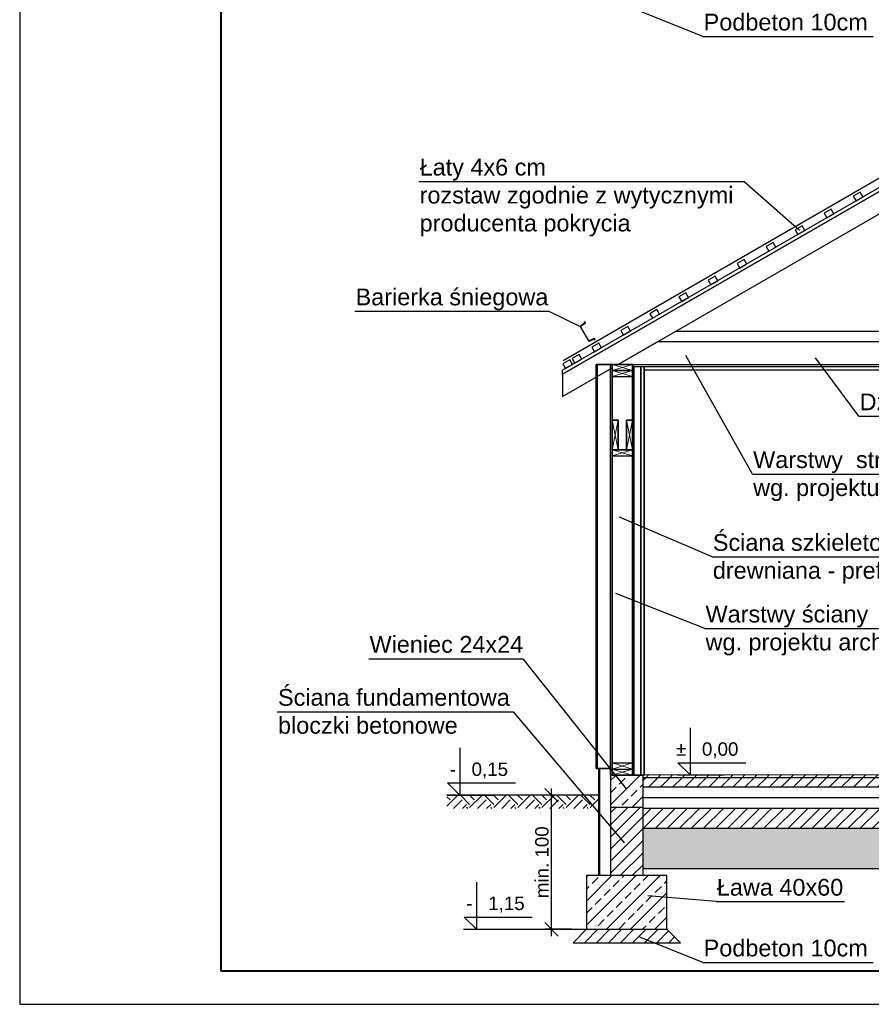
# Model space of a CAD drawing. Header units: centimetres. Extents: x 30569 to 37228, y -36705 to -28476.
# Tile 3 of 29: x 30569 to 31203, y -34973 to -34239. Entities that reach past the tile are written whole.
import ezdxf

# ---------------------------------------------------------------- set-up
doc = ezdxf.new("R2010")
doc.units = ezdxf.units.CM
for name, color, linetype in [('cienka', 1, 'Continuous'), ('izolacja', 1, 'BATTING'), ('konstrukcja', 2, 'Continuous'), ('opis', 1, 'Continuous'), ('Standard', 7, 'Continuous'), ('Wymiary', 1, 'Continuous')]:
    doc.layers.add(name, color=color, linetype=linetype)
doc.layers.add('ramka', color=3, linetype='Continuous', lineweight=40)
doc.styles.get("Standard").update_dxf_attribs({"font": 'arial.ttf'})
doc.linetypes.add('BATTING', pattern='A,0.00254,-2.54,[134,ltypeshp.shx,S=2.54,R=0,X=-2.54,Y=0],-5.08,[134,ltypeshp.shx,S=2.54,R=180,X=2.54,Y=0],-2.54', length=10.16254)
doc.dimstyles.new('wymiar', dxfattribs={"dimtxt": 10, "dimasz": 10, "dimexe": 5, "dimexo": 5, "dimgap": 2, "dimtad": 1, "dimtoh": 1, "dimdec": 0, "dimzin": 0, "dimdsep": 46, "dimtxsty": 'Standard', "dimblk": 'OBLIQUE', "dimcen": 0.09, "dimdle": 5, "dimadec": 1, "dimazin": 0, "dimtfac": 1, "dimtdec": 4, "dimtofl": 0, "dimtmove": 0, "dimatfit": 3, "dimfxl": 15, "dimfxlon": 1, "dimtolj": 1, "dimtzin": 0, "dimarcsym": 0})
pattern_1 = [(45, (16186.198, -35374.7966), (-4.490128, 4.490128), [])]
pattern_2 = [(45, (16054.375, -35374.797), (-8.980256, 8.980256), []), (45, (16063.355, -35374.797), (-8.980256, 8.980256), [6.35, -3.175])]

# ---------------------------------------------------------------- blocks, each defined once
blk = doc.blocks.new('_OBLIQUE')
at = {"color": 0, "linetype": 'ByBlock'}
blk.add_line((-0.5, -0.5), (0.5, 0.5), dxfattribs=at)
blk = doc.blocks.new('*D133')
at = {"layer": 'Defpoints', "color": 0, "transparency": 16777216}
for p in [(30965.08, -34817.27), (31000.3, -34817.27), (30989.1, -34917.27)]:
    blk.add_point(p, dxfattribs=at)
at = {"layer": 'Wymiary', "color": 0, "lineweight": -2, "transparency": 16777216}
for p, q in [((30965.08, -34922.27), (30965.08, -34812.27)), ((30980.08, -34817.27), (30960.08, -34817.27)), ((30980.08, -34917.27), (30960.08, -34917.27))]:
    blk.add_line(p, q, dxfattribs=at)
at = {"layer": 'Wymiary', "color": 0, "linetype": 'ByBlock', "lineweight": -2, "transparency": 16777216, "xscale": 10, "yscale": 10, "zscale": 10}
for p, rotation in [((30965.08, -34817.27), 90), ((30965.08, -34917.27), 270)]:
    blk.add_blockref('_OBLIQUE', p, dxfattribs=dict(at, rotation=rotation))
at = {"layer": 'Wymiary', "color": 0, "transparency": 16777216, "insert": (30957.98, -34867.27), "char_height": 10, "attachment_point": 5, "rotation": 90}
blk.add_mtext('\\A1;\\A1;min. 100', dxfattribs=at)

msp = doc.modelspace()

# ---------------------------------------------------------------- hatches: boundary and pattern name
at = {"layer": 'Wymiary', "transparency": 33554687}
h = msp.add_hatch(dxfattribs=at)
h.set_pattern_fill('ANSI33', color=256, scale=2)
h.set_pattern_definition(pattern_2)
h.paths.add_polyline_path([(31009.1, -34802.27), (31009.1, -34826.27), (31033.1, -34826.27), (31033.1, -34802.27), (31010.35, -34802.27), (31009.1, -34802.27)], is_closed=False)
h = msp.add_hatch(dxfattribs=at)
h.set_pattern_fill('ANSI31', color=256, scale=2)
h.set_pattern_definition(pattern_1)
h.paths.add_polyline_path([(31230.9, -34804.24), (31657.68, -34804.27), (31657.68, -34802.27), (31656.68, -34802.27), (31232.05, -34802.24)])
h.paths.add_polyline_path([(31232.05, -34802.24), (31033.1, -34802.22), (31033.1, -34804.22), (31230.9, -34804.24)])
h = msp.add_hatch(dxfattribs=at)
h.set_pattern_fill('ANSI31', color=256, scale=2)
h.set_pattern_definition(pattern_1)
h.paths.add_polyline_path([(31033.1, -34811.22), (31033.1, -34804.22), (31657.68, -34804.27), (31657.68, -34811.27)])
h = msp.add_hatch(dxfattribs=at)
h.set_pattern_fill('EARTH', color=256, scale=2, angle=45)
h.set_pattern_definition([(45, (-933.2, -690.266), (0, 17.9605122), [12.7, -12.7]), (45, (-936.568, -686.898), (0, 17.9605122), [12.7, -12.7]), (45, (-939.935, -683.531), (0, 17.9605122), [12.7, -12.7]), (135, (-939.935, -681.286), (-17.9605122, 2e-15), [12.7, -12.7]), (135, (-936.568, -677.918), (-17.9605122, 2e-15), [12.7, -12.7]), (135, (-933.2, -674.55), (-17.9605122, 2e-15), [12.7, -12.7])])
h.paths.add_polyline_path([(30887.1, -34827.27), (31000.3, -34827.27), (31000.3, -34817.27), (30887.1, -34817.27)])
h = msp.add_hatch(dxfattribs=at)
h.set_pattern_fill('ANSI31', color=256, scale=2)
h.set_pattern_definition(pattern_1)
h.paths.add_polyline_path([(31033.1, -34826.27), (31009.1, -34826.27), (31009.1, -34877.27), (31033.1, -34877.27)])
h = msp.add_hatch(dxfattribs=at)
h.set_pattern_fill('ANSI31', color=256, scale=2)
h.set_pattern_definition(pattern_1)
h.paths.add_polyline_path([(31657.68, -34842.22), (31657.68, -34827.22), (31033.1, -34827.22), (31033.1, -34842.22)])
h = msp.add_hatch(dxfattribs=at)
h.set_pattern_fill('AR-CONC', color=256, scale=0.1)
h.set_pattern_definition([(50, (16186.198, -35374.797), (18.218467, -1.593909), [1.905, -20.955]), (355, (16186.198, -35374.797), (-3.524342, 19.105685), [1.524, -16.764058]), (100.45144, (16187.716, -35374.93), (14.694125, 17.511775), [1.619, -17.809024]), (46.1842, (16186.198, -35369.717), (27.107904, -4.204233), [2.8575, -31.4325]), (96.63556, (16188.457, -35370.067), (23.740413, 24.742612), [2.4285, -26.71356]), (351.18415, (16186.198, -35369.717), (23.740413, 24.74261), [2.285997, -25.145973]), (21, (16188.738, -35370.987), (15.161439, -10.22652), [1.905, -20.955]), (326, (16188.738, -35370.987), (6.180203, 18.418797), [1.524, -16.764]), (71.45144, (16190.001, -35371.839), (21.341642, 8.192277), [1.619, -17.808994]), (37.5, (16186.198, -35374.7966), (0.3088603, 8.455504), [0, -16.5608, 0, -17.018, 0, -16.8275]), (7.5, (16186.198, -35374.797), (6.681966, 10.0180575), [0, -9.7028, 0, -16.1798, 0, -6.4135]), (327.5, (16180.5336, -35374.7966), (13.5590595, -0.5728744), [0, -6.35, 0, -19.812, 0, -26.289]), (317.5, (16177.994, -35374.797), (14.812918, 2.542649), [0, -8.255, 0, -13.1572, 0, -18.669])])
h.paths.add_polyline_path([(31657.68, -34872.22), (31657.68, -34842.22), (31033.1, -34842.22), (31033.1, -34872.22)])
h = msp.add_hatch(dxfattribs=at)
h.set_pattern_fill('ANSI33', color=256, scale=2)
h.set_pattern_definition(pattern_2)
h.paths.add_polyline_path([(30991.1, -34877.27), (30991.1, -34917.27), (31051.1, -34917.27), (31051.1, -34877.27)])
h = msp.add_hatch(dxfattribs=at)
h.set_pattern_fill('ANSI31', color=256, scale=2)
h.set_pattern_definition([(45, (17593.6157, -35265.927), (-4.490128, 4.490128), [])])
h.paths.add_polyline_path([(31061.1, -34927.27), (31051.1, -34917.27), (30991.1, -34917.27), (30981.1, -34927.27)])

# ---------------------------------------------------------------- linework, layer by layer
for p, q in [((31077.95, -34251.63), (31030.91, -34232.91)), ((31077.95, -34251.63), (31204.66, -34251.63)), ((30866.3, -34359.78), (31108.73, -34359.78)), ((31108.73, -34359.78), (31149.84, -34395.98)), ((30818.57, -34456.53), (30963, -34456.53)), ((30963, -34456.53), (30986.54, -34467.94)), ((31114.83, -34577.84), (31065.1, -34489.49)), ((31194.18, -34534.77), (31161.88, -34491.34)), ((31194.18, -34534.77), (31486.38, -34534.77)), ((31114.83, -34577.84), (31450.36, -34577.84)), ((31084.79, -34639.54), (31015.71, -34610)), ((31084.79, -34639.54), (31305.74, -34639.54)), ((31079.35, -34692.94), (31012.92, -34666.89)), ((31079.35, -34692.94), (31414.88, -34692.94)), ((30828.95, -34715.53), (30943.59, -34715.53)), ((30943.59, -34715.53), (31020.62, -34812.45)), ((30760.74, -34755.07), (30936.41, -34755.07)), ((30936.41, -34755.07), (31019.28, -34852.82)), ((31087.81, -34896.62), (31036.94, -34892.2)), ((31087.81, -34896.62), (31183.49, -34896.62)), ((31077.95, -34941.89), (31030.91, -34923.17)), ((31077.95, -34941.89), (31204.66, -34941.89))]:
    msp.add_line(p, q)
at = {"layer": 'cienka', "lineweight": 0}
for p, q in [((31010.35, -34500.77), (31025.35, -34496.27)), ((31025.35, -34500.77), (31010.35, -34496.27)), ((31010.35, -34496.27), (31025.35, -34500.77)), ((31010.35, -34500.77), (31025.35, -34496.27)), ((31010.35, -34500.77), (31025.35, -34505.27)), ((31010.35, -34505.27), (31025.35, -34500.77)), ((31010.35, -34559.77), (31014.85, -34537.77)), ((31014.85, -34559.77), (31010.35, -34537.77)), ((31020.85, -34559.77), (31025.35, -34537.77)), ((31025.35, -34559.77), (31020.85, -34537.77)), ((31010.35, -34564.27), (31025.35, -34559.77)), ((31025.35, -34564.27), (31010.35, -34559.77)), ((31010.35, -34793.27), (31025.35, -34797.77)), ((31010.35, -34797.77), (31025.35, -34793.27)), ((31010.35, -34797.77), (31025.35, -34802.27)), ((31010.35, -34802.27), (31025.35, -34797.77))]:
    msp.add_line(p, q, dxfattribs=at)
at = {"layer": 'Defpoints'}
msp.add_lwpolyline([(30568.77, -34973.18), (33168.77, -34973.18), (33168.77, -33488.18), (30568.77, -33488.18)], close=True, dxfattribs=at)
at = {"layer": 'izolacja', "ltscale": 0.8}
msp.add_line((31657.68, -34819.27), (31033.1, -34819.22), dxfattribs=at)
at = {"layer": 'konstrukcja'}
for p, q in [((30973.3, -34503.43), (31410.3, -34251.13)), ((31410.3, -34251.13), (30973.3, -34503.43)), ((31410.3, -34251.13), (30973.3, -34503.43)), ((31014.7, -34496.27), (31410.3, -34267.87)), ((31014.7, -34496.27), (31410.3, -34267.87)), ((31044.15, -34479.27), (31014.7, -34496.27)), ((31044.15, -34479.27), (31014.7, -34496.27)), ((31502.9, -34479.27), (31044.15, -34479.27)), ((31502.9, -34479.27), (31044.15, -34479.27)), ((30973.3, -34520.17), (31010.35, -34498.78)), ((30973.3, -34520.17), (31010.35, -34498.78)), ((31025.35, -34496.27), (31010.35, -34496.27)), ((31010.35, -34496.27), (31010.35, -34564.27)), ((31010.35, -34496.27), (31010.35, -34802.27)), ((31010.35, -34802.27), (31010.35, -34496.27)), ((31025.35, -34496.27), (31010.35, -34496.27)), ((31010.35, -34496.27), (31010.35, -34500.77)), ((31010.35, -34496.27), (31010.35, -34500.77)), ((31025.35, -34496.27), (31010.35, -34496.27)), ((31010.35, -34498.78), (31010.35, -34496.27)), ((31010.35, -34498.78), (31010.35, -34496.27)), ((31010.35, -34496.27), (31010.35, -34500.77)), ((31010.35, -34500.77), (31010.35, -34496.27)), ((31010.35, -34496.27), (31025.35, -34496.27)), ((31010.35, -34496.27), (31025.35, -34496.27)), ((31010.35, -34496.27), (31010.35, -34500.77)), ((31010.35, -34500.77), (31010.35, -34496.27)), ((31010.35, -34496.27), (31025.35, -34496.27)), ((31010.35, -34496.27), (31025.35, -34496.27)), ((31010.35, -34496.27), (31010.35, -34500.77)), ((31010.35, -34500.77), (31010.35, -34496.27)), ((31010.35, -34496.27), (31025.35, -34496.27)), ((31010.35, -34496.27), (31025.35, -34496.27)), ((31014.7, -34496.27), (31502.9, -34496.27)), ((31014.7, -34496.27), (31502.9, -34496.27)), ((31025.35, -34564.27), (31025.35, -34496.27)), ((31025.35, -34802.27), (31025.35, -34496.27)), ((31025.35, -34496.27), (31025.35, -34802.27)), ((31025.35, -34500.77), (31025.35, -34496.27)), ((31025.35, -34500.77), (31025.35, -34496.27)), ((31025.35, -34496.27), (31025.35, -34500.77)), ((31025.35, -34500.77), (31025.35, -34496.27)), ((31025.35, -34496.27), (31025.35, -34500.77)), ((31025.35, -34500.77), (31025.35, -34496.27)), ((31025.35, -34496.27), (31025.35, -34500.77)), ((31025.35, -34500.77), (31025.35, -34496.27)), ((30973.3, -34503.43), (30973.3, -34520.17)), ((30973.3, -34503.43), (30973.3, -34520.17)), ((31010.35, -34500.77), (31025.35, -34500.77)), ((31010.35, -34802.27), (31010.35, -34500.77)), ((31025.35, -34500.77), (31010.35, -34500.77)), ((31010.35, -34500.77), (31010.35, -34802.27)), ((31010.35, -34500.77), (31025.35, -34500.77)), ((31010.35, -34500.77), (31010.35, -34505.27)), ((31025.35, -34500.77), (31010.35, -34500.77)), ((31010.35, -34500.77), (31025.35, -34500.77)), ((31010.35, -34500.77), (31010.35, -34505.27)), ((31010.35, -34505.27), (31010.35, -34500.77)), ((31010.35, -34500.77), (31025.35, -34500.77)), ((31010.35, -34500.77), (31025.35, -34500.77)), ((31010.35, -34500.77), (31010.35, -34505.27)), ((31010.35, -34505.27), (31010.35, -34500.77)), ((31010.35, -34500.77), (31025.35, -34500.77)), ((31010.35, -34500.77), (31025.35, -34500.77)), ((31010.35, -34500.77), (31010.35, -34505.27)), ((31010.35, -34505.27), (31010.35, -34500.77)), ((31010.35, -34500.77), (31025.35, -34500.77)), ((31010.35, -34500.77), (31025.35, -34500.77)), ((31010.35, -34500.77), (31025.35, -34500.77)), ((31010.35, -34500.77), (31025.35, -34500.77)), ((31010.35, -34500.77), (31025.35, -34500.77)), ((31010.35, -34500.77), (31025.35, -34500.77)), ((31010.35, -34500.77), (31025.35, -34500.77)), ((31010.35, -34500.77), (31025.35, -34500.77)), ((31010.35, -34505.27), (31025.35, -34505.27)), ((31010.35, -34505.27), (31025.35, -34505.27)), ((31010.35, -34505.27), (31025.35, -34505.27)), ((31010.35, -34505.27), (31025.35, -34505.27)), ((31010.35, -34505.27), (31025.35, -34505.27)), ((31010.35, -34505.27), (31025.35, -34505.27)), ((31010.35, -34505.27), (31025.35, -34505.27)), ((31010.35, -34793.27), (31010.35, -34505.27)), ((31010.35, -34505.27), (31010.35, -34793.27)), ((31010.35, -34505.27), (31025.35, -34505.27)), ((31010.35, -34505.27), (31025.35, -34505.27)), ((31010.35, -34505.27), (31010.35, -34793.27)), ((31010.35, -34793.27), (31010.35, -34505.27)), ((31010.35, -34505.27), (31025.35, -34505.27)), ((31010.35, -34505.27), (31025.35, -34505.27)), ((31010.35, -34793.27), (31010.35, -34505.27)), ((31010.35, -34505.27), (31010.35, -34793.27)), ((31010.35, -34505.27), (31025.35, -34505.27)), ((31010.35, -34505.27), (31025.35, -34505.27)), ((31010.35, -34505.27), (31010.35, -34793.27)), ((31010.35, -34793.27), (31010.35, -34505.27)), ((31010.35, -34505.27), (31025.35, -34505.27)), ((31010.35, -34505.27), (31025.35, -34505.27)), ((31010.35, -34505.27), (31010.35, -34793.27)), ((31010.35, -34793.27), (31010.35, -34505.27)), ((31010.35, -34505.27), (31025.35, -34505.27)), ((31010.35, -34505.27), (31025.35, -34505.27)), ((31010.35, -34505.27), (31010.35, -34793.27)), ((31010.35, -34793.27), (31010.35, -34505.27)), ((31010.35, -34505.27), (31025.35, -34505.27)), ((31010.35, -34505.27), (31025.35, -34505.27)), ((31010.35, -34505.27), (31010.35, -34793.27)), ((31010.35, -34793.27), (31010.35, -34505.27)), ((31010.35, -34505.27), (31025.35, -34505.27)), ((31010.35, -34505.27), (31025.35, -34505.27)), ((31010.35, -34505.27), (31010.35, -34793.27)), ((31010.35, -34793.27), (31010.35, -34505.27)), ((31010.35, -34505.27), (31025.35, -34505.27)), ((31010.35, -34505.27), (31025.35, -34505.27)), ((31010.35, -34505.27), (31010.35, -34793.27)), ((31010.35, -34793.27), (31010.35, -34505.27)), ((31010.35, -34505.27), (31025.35, -34505.27)), ((31010.35, -34505.27), (31025.35, -34505.27)), ((31010.35, -34505.27), (31010.35, -34793.27)), ((31010.35, -34793.27), (31010.35, -34505.27)), ((31010.35, -34505.27), (31025.35, -34505.27)), ((31010.35, -34505.27), (31025.35, -34505.27)), ((31010.35, -34505.27), (31010.35, -34793.27)), ((31010.35, -34793.27), (31010.35, -34505.27)), ((31010.35, -34505.27), (31025.35, -34505.27)), ((31010.35, -34505.27), (31025.35, -34505.27)), ((31010.35, -34505.27), (31010.35, -34793.27)), ((31010.35, -34793.27), (31010.35, -34505.27)), ((31010.35, -34505.27), (31025.35, -34505.27)), ((31010.35, -34505.27), (31025.35, -34505.27)), ((31010.35, -34505.27), (31010.35, -34537.77)), ((31010.35, -34537.77), (31010.35, -34505.27)), ((31010.35, -34505.27), (31025.35, -34505.27)), ((31010.35, -34505.27), (31025.35, -34505.27)), ((31010.35, -34505.27), (31010.35, -34537.77)), ((31010.35, -34537.77), (31010.35, -34505.27)), ((31010.35, -34505.27), (31025.35, -34505.27)), ((31010.35, -34505.27), (31025.35, -34505.27)), ((31010.35, -34505.27), (31010.35, -34537.77)), ((31010.35, -34537.77), (31010.35, -34505.27)), ((31010.35, -34505.27), (31025.35, -34505.27)), ((31010.35, -34505.27), (31025.35, -34505.27)), ((31010.35, -34505.27), (31010.35, -34793.27)), ((31010.35, -34793.27), (31010.35, -34505.27)), ((31010.35, -34505.27), (31025.35, -34505.27)), ((31010.35, -34505.27), (31025.35, -34505.27)), ((31010.35, -34505.27), (31010.35, -34793.27)), ((31010.35, -34793.27), (31010.35, -34505.27)), ((31010.35, -34505.27), (31025.35, -34505.27)), ((31010.35, -34505.27), (31025.35, -34505.27)), ((31010.35, -34505.27), (31010.35, -34569.77)), ((31010.35, -34569.77), (31010.35, -34505.27)), ((31010.35, -34505.27), (31025.35, -34505.27)), ((31010.35, -34505.27), (31025.35, -34505.27)), ((31010.35, -34505.27), (31010.35, -34569.77)), ((31010.35, -34569.77), (31010.35, -34505.27)), ((31010.35, -34505.27), (31025.35, -34505.27)), ((31010.35, -34505.27), (31025.35, -34505.27)), ((31010.35, -34505.27), (31010.35, -34793.27)), ((31010.35, -34793.27), (31010.35, -34505.27)), ((31010.35, -34505.27), (31025.35, -34505.27)), ((31010.35, -34505.27), (31025.35, -34505.27)), ((31010.35, -34505.27), (31010.35, -34793.27)), ((31010.35, -34793.27), (31010.35, -34505.27)), ((31010.35, -34505.27), (31025.35, -34505.27)), ((31010.35, -34505.27), (31025.35, -34505.27)), ((31010.35, -34505.27), (31010.35, -34569.77)), ((31010.35, -34569.77), (31010.35, -34505.27)), ((31010.35, -34505.27), (31025.35, -34505.27)), ((31010.35, -34505.27), (31025.35, -34505.27)), ((31010.35, -34505.27), (31010.35, -34569.77)), ((31010.35, -34569.77), (31010.35, -34505.27)), ((31010.35, -34505.27), (31025.35, -34505.27)), ((31010.35, -34505.27), (31025.35, -34505.27)), ((31025.35, -34500.77), (31025.35, -34802.27)), ((31025.35, -34802.27), (31025.35, -34500.77)), ((31025.35, -34505.27), (31025.35, -34500.77)), ((31025.35, -34793.27), (31025.35, -34505.27)), ((31025.35, -34505.27), (31025.35, -34793.27)), ((31025.35, -34505.27), (31025.35, -34793.27)), ((31025.35, -34793.27), (31025.35, -34505.27)), ((31025.35, -34793.27), (31025.35, -34505.27)), ((31025.35, -34505.27), (31025.35, -34793.27)), ((31025.35, -34505.27), (31025.35, -34793.27)), ((31025.35, -34793.27), (31025.35, -34505.27)), ((31025.35, -34793.27), (31025.35, -34505.27)), ((31025.35, -34505.27), (31025.35, -34793.27)), ((31025.35, -34505.27), (31025.35, -34793.27)), ((31025.35, -34793.27), (31025.35, -34505.27)), ((31025.35, -34505.27), (31025.35, -34793.27)), ((31025.35, -34793.27), (31025.35, -34505.27)), ((31025.35, -34505.27), (31025.35, -34793.27)), ((31025.35, -34793.27), (31025.35, -34505.27)), ((31025.35, -34505.27), (31025.35, -34793.27)), ((31025.35, -34793.27), (31025.35, -34505.27)), ((31025.35, -34505.27), (31025.35, -34793.27)), ((31025.35, -34793.27), (31025.35, -34505.27)), ((31025.35, -34505.27), (31025.35, -34793.27)), ((31025.35, -34793.27), (31025.35, -34505.27)), ((31025.35, -34505.27), (31025.35, -34793.27)), ((31025.35, -34793.27), (31025.35, -34505.27)), ((31025.35, -34505.27), (31025.35, -34793.27)), ((31025.35, -34793.27), (31025.35, -34505.27)), ((31025.35, -34505.27), (31025.35, -34793.27)), ((31025.35, -34793.27), (31025.35, -34505.27)), ((31025.35, -34505.27), (31025.35, -34537.77)), ((31025.35, -34537.77), (31025.35, -34505.27)), ((31025.35, -34505.27), (31025.35, -34537.77)), ((31025.35, -34537.77), (31025.35, -34505.27)), ((31025.35, -34505.27), (31025.35, -34537.77)), ((31025.35, -34537.77), (31025.35, -34505.27)), ((31025.35, -34505.27), (31025.35, -34793.27)), ((31025.35, -34793.27), (31025.35, -34505.27)), ((31025.35, -34505.27), (31025.35, -34793.27)), ((31025.35, -34793.27), (31025.35, -34505.27)), ((31025.35, -34505.27), (31025.35, -34569.77)), ((31025.35, -34569.77), (31025.35, -34505.27)), ((31025.35, -34505.27), (31025.35, -34569.77)), ((31025.35, -34569.77), (31025.35, -34505.27)), ((31025.35, -34505.27), (31025.35, -34793.27)), ((31025.35, -34793.27), (31025.35, -34505.27)), ((31025.35, -34505.27), (31025.35, -34793.27)), ((31025.35, -34793.27), (31025.35, -34505.27)), ((31025.35, -34505.27), (31025.35, -34569.77)), ((31025.35, -34569.77), (31025.35, -34505.27)), ((31025.35, -34505.27), (31025.35, -34569.77)), ((31025.35, -34569.77), (31025.35, -34505.27)), ((31014.85, -34537.77), (31010.35, -34537.77)), ((31010.35, -34537.77), (31014.85, -34537.77)), ((31010.35, -34537.77), (31014.85, -34537.77)), ((31010.35, -34537.77), (31014.85, -34537.77)), ((31010.35, -34537.77), (31014.85, -34537.77)), ((31010.35, -34537.77), (31014.85, -34537.77)), ((31010.35, -34537.77), (31014.85, -34537.77)), ((31010.35, -34537.77), (31014.85, -34537.77)), ((31010.35, -34537.77), (31014.85, -34537.77)), ((31014.85, -34559.77), (31014.85, -34537.77)), ((31014.85, -34559.77), (31014.85, -34537.77)), ((31014.85, -34537.77), (31014.85, -34559.77)), ((31014.85, -34537.77), (31014.85, -34559.77)), ((31014.85, -34559.77), (31014.85, -34537.77)), ((31014.85, -34537.77), (31014.85, -34559.77)), ((31014.85, -34559.77), (31014.85, -34537.77)), ((31014.85, -34537.77), (31014.85, -34559.77)), ((31014.85, -34559.77), (31014.85, -34537.77)), ((31025.35, -34537.77), (31020.85, -34537.77)), ((31020.85, -34537.77), (31020.85, -34559.77)), ((31020.85, -34559.77), (31020.85, -34537.77)), ((31020.85, -34537.77), (31020.85, -34559.77)), ((31020.85, -34537.77), (31025.35, -34537.77)), ((31020.85, -34537.77), (31025.35, -34537.77)), ((31020.85, -34537.77), (31020.85, -34559.77)), ((31020.85, -34559.77), (31020.85, -34537.77)), ((31020.85, -34537.77), (31025.35, -34537.77)), ((31020.85, -34537.77), (31025.35, -34537.77)), ((31020.85, -34537.77), (31020.85, -34559.77)), ((31020.85, -34559.77), (31020.85, -34537.77)), ((31020.85, -34537.77), (31025.35, -34537.77)), ((31020.85, -34537.77), (31025.35, -34537.77)), ((31020.85, -34537.77), (31020.85, -34559.77)), ((31020.85, -34559.77), (31020.85, -34537.77)), ((31020.85, -34537.77), (31025.35, -34537.77)), ((31020.85, -34537.77), (31025.35, -34537.77)), ((31025.35, -34559.77), (31010.35, -34559.77)), ((31010.35, -34559.77), (31014.85, -34559.77)), ((31010.35, -34559.77), (31025.35, -34559.77)), ((31010.35, -34559.77), (31025.35, -34559.77)), ((31010.35, -34559.77), (31014.85, -34559.77)), ((31010.35, -34559.77), (31014.85, -34559.77)), ((31010.35, -34564.27), (31025.35, -34564.27)), ((31010.35, -34564.27), (31025.35, -34564.27)), ((31010.35, -34564.27), (31025.35, -34564.27)), ((31010.35, -34564.27), (31025.35, -34564.27)), ((31010.35, -34564.27), (31010.35, -34793.27)), ((31010.35, -34793.27), (31010.35, -34564.27)), ((31010.35, -34564.27), (31025.35, -34564.27)), ((31010.35, -34564.27), (31025.35, -34564.27)), ((31010.35, -34564.27), (31010.35, -34793.27)), ((31010.35, -34793.27), (31010.35, -34564.27)), ((31010.35, -34564.27), (31025.35, -34564.27)), ((31010.35, -34564.27), (31025.35, -34564.27)), ((31010.35, -34564.27), (31010.35, -34793.27)), ((31010.35, -34793.27), (31010.35, -34564.27)), ((31010.35, -34564.27), (31025.35, -34564.27)), ((31010.35, -34564.27), (31025.35, -34564.27)), ((31010.35, -34564.27), (31010.35, -34793.27)), ((31010.35, -34793.27), (31010.35, -34564.27)), ((31010.35, -34564.27), (31025.35, -34564.27)), ((31010.35, -34564.27), (31025.35, -34564.27)), ((31010.35, -34564.27), (31010.35, -34793.27)), ((31010.35, -34793.27), (31010.35, -34564.27)), ((31010.35, -34564.27), (31025.35, -34564.27)), ((31010.35, -34564.27), (31025.35, -34564.27)), ((31010.35, -34564.27), (31010.35, -34793.27)), ((31010.35, -34793.27), (31010.35, -34564.27)), ((31010.35, -34564.27), (31025.35, -34564.27)), ((31010.35, -34564.27), (31025.35, -34564.27)), ((31014.85, -34559.77), (31020.85, -34559.77)), ((31014.85, -34559.77), (31020.85, -34559.77)), ((31014.85, -34559.77), (31020.85, -34559.77)), ((31014.85, -34559.77), (31020.85, -34559.77)), ((31014.85, -34559.77), (31020.85, -34559.77)), ((31014.85, -34559.77), (31020.85, -34559.77)), ((31020.85, -34559.77), (31025.35, -34559.77)), ((31020.85, -34559.77), (31025.35, -34559.77)), ((31020.85, -34559.77), (31025.35, -34559.77)), ((31025.35, -34564.27), (31025.35, -34793.27)), ((31025.35, -34793.27), (31025.35, -34564.27)), ((31025.35, -34564.27), (31025.35, -34793.27)), ((31025.35, -34793.27), (31025.35, -34564.27)), ((31025.35, -34564.27), (31025.35, -34793.27)), ((31025.35, -34793.27), (31025.35, -34564.27)), ((31025.35, -34564.27), (31025.35, -34793.27)), ((31025.35, -34793.27), (31025.35, -34564.27)), ((31025.35, -34564.27), (31025.35, -34793.27)), ((31025.35, -34793.27), (31025.35, -34564.27)), ((31025.35, -34564.27), (31025.35, -34793.27)), ((31025.35, -34793.27), (31025.35, -34564.27)), ((31010.35, -34565.27), (31010.35, -34802.27)), ((31025.35, -34802.27), (31025.35, -34565.27)), ((31010.35, -34793.27), (31025.35, -34793.27)), ((31010.35, -34793.27), (31025.35, -34793.27)), ((31010.35, -34793.27), (31025.35, -34793.27)), ((31010.35, -34793.27), (31025.35, -34793.27)), ((31010.35, -34793.27), (31025.35, -34793.27)), ((31010.35, -34793.27), (31025.35, -34793.27)), ((31010.35, -34793.27), (31025.35, -34793.27)), ((31010.35, -34793.27), (31025.35, -34793.27)), ((31010.35, -34793.27), (31025.35, -34793.27)), ((31010.35, -34793.27), (31025.35, -34793.27)), ((31010.35, -34793.27), (31025.35, -34793.27)), ((31010.35, -34793.27), (31025.35, -34793.27)), ((31010.35, -34793.27), (31025.35, -34793.27)), ((31010.35, -34793.27), (31025.35, -34793.27)), ((31010.35, -34793.27), (31025.35, -34793.27)), ((31010.35, -34793.27), (31025.35, -34793.27)), ((31010.35, -34793.27), (31025.35, -34793.27)), ((31010.35, -34793.27), (31025.35, -34793.27)), ((31010.35, -34793.27), (31025.35, -34793.27)), ((31010.35, -34793.27), (31025.35, -34793.27)), ((31010.35, -34793.27), (31025.35, -34793.27)), ((31010.35, -34793.27), (31025.35, -34793.27)), ((31010.35, -34793.27), (31025.35, -34793.27)), ((31010.35, -34793.27), (31025.35, -34793.27)), ((31010.35, -34793.27), (31025.35, -34793.27)), ((31010.35, -34793.27), (31025.35, -34793.27)), ((31010.35, -34793.27), (31025.35, -34793.27)), ((31010.35, -34793.27), (31025.35, -34793.27)), ((31010.35, -34793.27), (31025.35, -34793.27)), ((31010.35, -34793.27), (31025.35, -34793.27)), ((31010.35, -34793.27), (31025.35, -34793.27)), ((31010.35, -34793.27), (31025.35, -34793.27)), ((31010.35, -34793.27), (31025.35, -34793.27)), ((31010.35, -34793.27), (31025.35, -34793.27)), ((31010.35, -34793.27), (31025.35, -34793.27)), ((31010.35, -34793.27), (31025.35, -34793.27)), ((31010.35, -34793.27), (31025.35, -34793.27)), ((31010.35, -34793.27), (31025.35, -34793.27)), ((31010.35, -34793.27), (31025.35, -34793.27)), ((31010.35, -34793.27), (31025.35, -34793.27)), ((31010.35, -34793.27), (31025.35, -34793.27)), ((31010.35, -34793.27), (31025.35, -34793.27)), ((31010.35, -34793.27), (31025.35, -34793.27)), ((31010.35, -34793.27), (31025.35, -34793.27)), ((31010.35, -34793.27), (31025.35, -34793.27)), ((31010.35, -34793.27), (31025.35, -34793.27)), ((31010.35, -34793.27), (31025.35, -34793.27)), ((31010.35, -34793.27), (31025.35, -34793.27)), ((31010.35, -34793.27), (31025.35, -34793.27)), ((31010.35, -34793.27), (31025.35, -34793.27)), ((31010.35, -34793.27), (31025.35, -34793.27)), ((31010.35, -34793.27), (31025.35, -34793.27)), ((31010.35, -34793.27), (31025.35, -34793.27)), ((31010.35, -34793.27), (31025.35, -34793.27)), ((31010.35, -34793.27), (31025.35, -34793.27)), ((31010.35, -34793.27), (31025.35, -34793.27)), ((31010.35, -34793.27), (31025.35, -34793.27)), ((31010.35, -34793.27), (31025.35, -34793.27)), ((31010.35, -34793.27), (31025.35, -34793.27)), ((31010.35, -34793.27), (31025.35, -34793.27)), ((31010.35, -34793.27), (31025.35, -34793.27)), ((31010.35, -34793.27), (31025.35, -34793.27)), ((31010.35, -34793.27), (31025.35, -34793.27)), ((31010.35, -34793.27), (31025.35, -34793.27)), ((31010.35, -34793.27), (31025.35, -34793.27)), ((31010.35, -34793.27), (31025.35, -34793.27)), ((31010.35, -34793.27), (31025.35, -34793.27)), ((31010.35, -34793.27), (31025.35, -34793.27)), ((31010.35, -34793.27), (31025.35, -34793.27)), ((31010.35, -34793.27), (31025.35, -34793.27)), ((31010.35, -34793.27), (31025.35, -34793.27)), ((31010.35, -34793.27), (31025.35, -34793.27)), ((31010.35, -34797.77), (31025.35, -34797.77)), ((31010.35, -34797.77), (31025.35, -34797.77)), ((31010.35, -34797.77), (31025.35, -34797.77)), ((31010.35, -34797.77), (31025.35, -34797.77)), ((31010.35, -34797.77), (31025.35, -34797.77)), ((31010.35, -34797.77), (31025.35, -34797.77)), ((31010.35, -34797.77), (31025.35, -34797.77)), ((31010.35, -34797.77), (31025.35, -34797.77)), ((31009.1, -34802.27), (31009.1, -34877.27)), ((31010.35, -34802.27), (31009.1, -34802.27)), ((31025.35, -34802.27), (31010.35, -34802.27)), ((31010.35, -34802.27), (31025.35, -34802.27)), ((31010.35, -34802.27), (31025.35, -34802.27)), ((31010.35, -34802.27), (31025.35, -34802.27)), ((31010.35, -34802.27), (31025.35, -34802.27)), ((31010.35, -34802.27), (31025.35, -34802.27)), ((31010.35, -34802.27), (31025.35, -34802.27)), ((31026.6, -34802.27), (31025.35, -34802.27)), ((31025.35, -34802.27), (31026.6, -34802.27)), ((31031.6, -34802.27), (31026.6, -34802.27)), ((31026.6, -34802.27), (31031.6, -34802.27)), ((31034.1, -34802.27), (31031.6, -34802.27)), ((31031.6, -34802.27), (31034.1, -34802.27)), ((31033.1, -34802.27), (31033.1, -34877.27)), ((31657.68, -34804.27), (31033.1, -34804.22)), ((31665.43, -34802.27), (31034.1, -34802.22)), ((31657.68, -34811.27), (31033.1, -34811.22)), ((31009.1, -34826.27), (31033.1, -34826.27)), ((31657.68, -34827.27), (31033.1, -34827.22)), ((31657.68, -34842.27), (31033.1, -34842.22)), ((31657.68, -34872.27), (31033.1, -34872.22))]:
    msp.add_line(p, q, dxfattribs=at)
msp.add_lwpolyline([(30991.1, -34917.27), (31051.1, -34917.27), (31051.1, -34877.27), (30991.1, -34877.27)], close=True, dxfattribs=at)
at = {"layer": 'opis'}
for p, q in [((31410.3, -34241.31), (30973.66, -34493.41)), ((31410.3, -34248.24), (30973.3, -34500.54)), ((30986.54, -34467.94), (30992.74, -34478.67)), ((30990.08, -34465.24), (30986.62, -34467.61)), ((30992.85, -34478.62), (30986.64, -34467.86)), ((30986.68, -34467.71), (30990.14, -34465.34)), ((30989.38, -34464.39), (30989.35, -34464.5)), ((30989.35, -34464.5), (30989.99, -34464.71)), ((30990.03, -34464.6), (30989.38, -34464.39)), ((31058.01, -34471.27), (31264.42, -34471.27)), ((30996.79, -34476.84), (30993, -34478.66)), ((30993.06, -34478.77), (30996.84, -34476.95)), ((30997.26, -34477.29), (30997.11, -34477.95)), ((30997.11, -34477.95), (30997.23, -34477.98)), ((30997.23, -34477.98), (30997.37, -34477.31)), ((30998.3, -34496.27), (30999.1, -34496.27)), ((30998.3, -34797.27), (30998.3, -34496.27)), ((30999.1, -34496.27), (30998.3, -34496.27)), ((30998.3, -34496.27), (30998.3, -34797.27)), ((30999.1, -34496.27), (31009.1, -34496.27)), ((30999.1, -34797.27), (30999.1, -34496.27)), ((31009.1, -34496.27), (30999.1, -34496.27)), ((30999.1, -34496.27), (30999.1, -34797.27)), ((30999.1, -34496.27), (30999.1, -34797.27)), ((30999.1, -34797.27), (30999.1, -34496.27)), ((31009.1, -34496.27), (31010.35, -34496.27)), ((31010.35, -34496.27), (31009.1, -34496.27)), ((31009.1, -34802.27), (31009.1, -34496.27)), ((31025.35, -34497.77), (31665.43, -34497.77)), ((31026.6, -34802.27), (31026.6, -34497.77)), ((31031.6, -34802.27), (31031.6, -34497.77)), ((31031.6, -34497.77), (31031.6, -34802.27)), ((31031.6, -34497.77), (31031.6, -34802.27)), ((31031.6, -34802.27), (31031.6, -34497.77)), ((31034.1, -34497.77), (31034.1, -34802.27)), ((31034.1, -34802.27), (31034.1, -34497.77)), ((30973.3, -34503.43), (30973.3, -34500.54)), ((31034.1, -34500.27), (31656.68, -34500.27)), ((30999.1, -34797.27), (30998.3, -34797.27)), ((30998.3, -34797.27), (30999.1, -34797.27)), ((31009.1, -34797.27), (30999.1, -34797.27)), ((30999.1, -34797.27), (31009.1, -34797.27)), ((31000.3, -34877.27), (31000.3, -34797.27)), ((31001.1, -34877.27), (31001.1, -34797.27))]:
    msp.add_line(p, q, dxfattribs=at)
for points in [[(31189.98, -34370.83), (31191.98, -34374.29), (31197.17, -34371.29), (31195.17, -34367.83)], [(31168.32, -34383.33), (31170.32, -34386.79), (31175.52, -34383.79), (31173.52, -34380.33)], [(31146.67, -34395.83), (31148.67, -34399.29), (31153.87, -34396.29), (31151.87, -34392.83)], [(31125.02, -34408.33), (31127.02, -34411.79), (31132.22, -34408.79), (31130.22, -34405.33)], [(31103.37, -34420.83), (31105.37, -34424.29), (31110.57, -34421.29), (31108.57, -34417.83)], [(31081.72, -34433.33), (31083.72, -34436.79), (31088.92, -34433.79), (31086.92, -34430.33)], [(31060.07, -34445.83), (31062.07, -34449.29), (31067.27, -34446.29), (31065.27, -34442.83)], [(31038.42, -34458.33), (31040.42, -34461.79), (31045.62, -34458.79), (31043.62, -34455.33)], [(31016.77, -34470.83), (31018.77, -34474.29), (31023.97, -34471.29), (31021.97, -34467.83)], [(30995.12, -34483.33), (30997.12, -34486.79), (31002.32, -34483.79), (31000.32, -34480.33)], [(30980.4, -34491.83), (30982.4, -34495.29), (30987.59, -34492.29), (30985.59, -34488.83)], [(30973.47, -34495.83), (30975.47, -34499.29), (30980.67, -34496.29), (30978.67, -34492.83)]]:
    msp.add_lwpolyline(points, close=True, dxfattribs=at)
for centre, radius, start, end in [((30986.76, -34467.81), 0.248, 124.36217, 210), ((30986.74, -34467.81), 0.115, 124.36217, 210), ((30989.9, -34465), 0.3, 305, 72.36192), ((30989.9, -34465), 0.42, 304.90123, 72.36192), ((30992.95, -34478.54), 0.248, 210, 295.63783), ((30992.95, -34478.56), 0.115, 210, 295.63783), ((30996.96, -34477.22), 0.42, 347.63808, 115.09877), ((30996.96, -34477.22), 0.3, 347.63808, 115)]:
    msp.add_arc(centre, radius, start, end, dxfattribs=at)
at = {"layer": 'ramka'}
msp.add_lwpolyline([(30718.77, -34948.18), (33143.77, -34948.18), (33143.77, -33513.18), (30718.77, -33513.18)], close=True, dxfattribs=at)
at = {"layer": 'Standard', "color": 254, "lineweight": 0}
for p, q in [((31009.1, -34802.27), (31009.1, -34496.27)), ((31009.1, -34496.27), (31009.1, -34802.27)), ((31009.1, -34496.27), (31009.1, -34802.27)), ((31025.35, -34496.27), (31026.6, -34496.27)), ((31026.6, -34496.27), (31025.35, -34496.27)), ((31026.6, -34496.27), (31031.6, -34496.27)), ((31031.6, -34496.27), (31026.6, -34496.27)), ((31026.6, -34802.27), (31026.6, -34497.77)), ((31026.6, -34497.77), (31026.6, -34802.27)), ((31026.6, -34497.77), (31026.6, -34802.27)), ((31031.6, -34496.27), (31034.1, -34496.27)), ((31034.1, -34496.27), (31031.6, -34496.27))]:
    msp.add_line(p, q, dxfattribs=at)
at = {"layer": 'Standard', "color": 0, "lineweight": 0}
for p, q in [((31010.35, -34496.27), (31014.7, -34496.27)), ((31010.35, -34496.27), (31014.7, -34496.27)), ((31020.85, -34505.27), (31025.35, -34505.27)), ((31020.85, -34505.27), (31025.35, -34505.27)), ((31020.85, -34505.27), (31025.35, -34505.27)), ((31020.85, -34505.27), (31025.35, -34505.27)), ((31025.35, -34500.77), (31025.35, -34505.27)), ((31025.35, -34505.27), (31025.35, -34500.77)), ((31025.35, -34500.77), (31025.35, -34505.27)), ((31025.35, -34505.27), (31025.35, -34500.77)), ((31025.35, -34500.77), (31025.35, -34505.27)), ((31010.35, -34559.77), (31010.35, -34537.77)), ((31010.35, -34537.77), (31010.35, -34559.77)), ((31025.35, -34559.77), (31025.35, -34537.77)), ((31025.35, -34537.77), (31025.35, -34559.77)), ((31010.35, -34564.27), (31010.35, -34559.77)), ((31010.35, -34559.77), (31010.35, -34564.27)), ((31025.35, -34564.27), (31025.35, -34559.77)), ((31025.35, -34559.77), (31025.35, -34564.27)), ((31010.35, -34586.77), (31010.35, -34569.77)), ((31010.35, -34569.77), (31010.35, -34586.77)), ((31010.35, -34586.77), (31010.35, -34569.77)), ((31010.35, -34569.77), (31010.35, -34586.77)), ((31025.35, -34586.77), (31025.35, -34569.77)), ((31025.35, -34569.77), (31025.35, -34586.77)), ((31025.35, -34586.77), (31025.35, -34569.77)), ((31025.35, -34569.77), (31025.35, -34586.77)), ((31010.35, -34591.27), (31010.35, -34586.77)), ((31010.35, -34586.77), (31010.35, -34591.27)), ((31010.35, -34591.27), (31010.35, -34586.77)), ((31010.35, -34586.77), (31010.35, -34591.27)), ((31025.35, -34591.27), (31025.35, -34586.77)), ((31025.35, -34586.77), (31025.35, -34591.27)), ((31025.35, -34591.27), (31025.35, -34586.77)), ((31025.35, -34586.77), (31025.35, -34591.27)), ((31010.35, -34591.27), (31010.35, -34718.27)), ((31010.35, -34718.27), (31010.35, -34591.27)), ((31010.35, -34591.27), (31010.35, -34718.27)), ((31010.35, -34718.27), (31010.35, -34591.27)), ((31010.35, -34591.27), (31010.35, -34718.27)), ((31010.35, -34718.27), (31010.35, -34591.27)), ((31010.35, -34591.27), (31010.35, -34718.27)), ((31010.35, -34718.27), (31010.35, -34591.27)), ((31010.35, -34591.27), (31010.35, -34718.27)), ((31010.35, -34718.27), (31010.35, -34591.27)), ((31010.35, -34591.27), (31010.35, -34718.27)), ((31010.35, -34718.27), (31010.35, -34591.27)), ((31010.35, -34591.27), (31010.35, -34718.27)), ((31010.35, -34718.27), (31010.35, -34591.27)), ((31010.35, -34591.27), (31010.35, -34718.27)), ((31010.35, -34718.27), (31010.35, -34591.27)), ((31025.35, -34591.27), (31025.35, -34718.27)), ((31025.35, -34718.27), (31025.35, -34591.27)), ((31025.35, -34591.27), (31025.35, -34718.27)), ((31025.35, -34718.27), (31025.35, -34591.27)), ((31025.35, -34591.27), (31025.35, -34718.27)), ((31025.35, -34718.27), (31025.35, -34591.27)), ((31025.35, -34591.27), (31025.35, -34718.27)), ((31025.35, -34718.27), (31025.35, -34591.27)), ((31025.35, -34591.27), (31025.35, -34718.27)), ((31025.35, -34718.27), (31025.35, -34591.27)), ((31025.35, -34591.27), (31025.35, -34718.27)), ((31025.35, -34718.27), (31025.35, -34591.27)), ((31025.35, -34591.27), (31025.35, -34718.27)), ((31025.35, -34718.27), (31025.35, -34591.27)), ((31025.35, -34591.27), (31025.35, -34718.27)), ((31025.35, -34718.27), (31025.35, -34591.27)), ((31010.35, -34718.27), (31010.35, -34722.77)), ((31010.35, -34722.77), (31010.35, -34718.27)), ((31010.35, -34718.27), (31010.35, -34722.77)), ((31010.35, -34722.77), (31010.35, -34718.27)), ((31025.35, -34718.27), (31025.35, -34722.77)), ((31025.35, -34722.77), (31025.35, -34718.27)), ((31025.35, -34718.27), (31025.35, -34722.77)), ((31025.35, -34722.77), (31025.35, -34718.27)), ((31010.35, -34722.77), (31010.35, -34793.27)), ((31010.35, -34793.27), (31010.35, -34722.77)), ((31010.35, -34722.77), (31010.35, -34793.27)), ((31010.35, -34793.27), (31010.35, -34722.77)), ((31010.35, -34722.77), (31010.35, -34793.27)), ((31010.35, -34793.27), (31010.35, -34722.77)), ((31010.35, -34722.77), (31010.35, -34793.27)), ((31010.35, -34793.27), (31010.35, -34722.77)), ((31010.35, -34722.77), (31010.35, -34793.27)), ((31010.35, -34793.27), (31010.35, -34722.77)), ((31010.35, -34722.77), (31010.35, -34793.27)), ((31010.35, -34793.27), (31010.35, -34722.77)), ((31010.35, -34722.77), (31010.35, -34793.27)), ((31010.35, -34793.27), (31010.35, -34722.77)), ((31010.35, -34722.77), (31010.35, -34793.27)), ((31010.35, -34793.27), (31010.35, -34722.77)), ((31010.35, -34722.77), (31010.35, -34793.27)), ((31010.35, -34793.27), (31010.35, -34722.77)), ((31010.35, -34722.77), (31010.35, -34793.27)), ((31010.35, -34793.27), (31010.35, -34722.77)), ((31010.35, -34722.77), (31010.35, -34793.27)), ((31010.35, -34793.27), (31010.35, -34722.77)), ((31010.35, -34722.77), (31010.35, -34793.27)), ((31010.35, -34793.27), (31010.35, -34722.77)), ((31025.35, -34722.77), (31025.35, -34793.27)), ((31025.35, -34793.27), (31025.35, -34722.77)), ((31025.35, -34722.77), (31025.35, -34793.27)), ((31025.35, -34793.27), (31025.35, -34722.77)), ((31025.35, -34722.77), (31025.35, -34793.27)), ((31025.35, -34793.27), (31025.35, -34722.77)), ((31025.35, -34722.77), (31025.35, -34793.27)), ((31025.35, -34793.27), (31025.35, -34722.77)), ((31025.35, -34722.77), (31025.35, -34793.27)), ((31025.35, -34793.27), (31025.35, -34722.77)), ((31025.35, -34722.77), (31025.35, -34793.27)), ((31025.35, -34793.27), (31025.35, -34722.77)), ((31025.35, -34722.77), (31025.35, -34793.27)), ((31025.35, -34793.27), (31025.35, -34722.77)), ((31025.35, -34722.77), (31025.35, -34793.27)), ((31025.35, -34793.27), (31025.35, -34722.77)), ((31025.35, -34722.77), (31025.35, -34793.27)), ((31025.35, -34793.27), (31025.35, -34722.77)), ((31025.35, -34722.77), (31025.35, -34793.27)), ((31025.35, -34793.27), (31025.35, -34722.77)), ((31025.35, -34722.77), (31025.35, -34793.27)), ((31025.35, -34793.27), (31025.35, -34722.77)), ((31025.35, -34722.77), (31025.35, -34793.27)), ((31025.35, -34793.27), (31025.35, -34722.77)), ((31010.35, -34797.77), (31010.35, -34793.27)), ((31010.35, -34793.27), (31010.35, -34797.77)), ((31010.35, -34797.77), (31010.35, -34793.27)), ((31010.35, -34793.27), (31010.35, -34797.77)), ((31010.35, -34802.27), (31010.35, -34797.77)), ((31010.35, -34797.77), (31010.35, -34802.27)), ((31010.35, -34802.27), (31010.35, -34797.77)), ((31010.35, -34797.77), (31010.35, -34802.27)), ((31020.85, -34793.27), (31025.35, -34793.27)), ((31020.85, -34793.27), (31025.35, -34793.27)), ((31020.85, -34793.27), (31025.35, -34793.27)), ((31020.85, -34793.27), (31025.35, -34793.27)), ((31025.35, -34797.77), (31025.35, -34793.27)), ((31025.35, -34793.27), (31025.35, -34797.77)), ((31025.35, -34797.77), (31025.35, -34793.27)), ((31025.35, -34793.27), (31025.35, -34797.77)), ((31025.35, -34802.27), (31025.35, -34797.77)), ((31025.35, -34797.77), (31025.35, -34802.27)), ((31025.35, -34802.27), (31025.35, -34797.77)), ((31025.35, -34797.77), (31025.35, -34802.27))]:
    msp.add_line(p, q, dxfattribs=at)
at = {"layer": 'Standard', "color": 5, "lineweight": 0}
for p, q in [((31025.35, -34505.27), (31025.35, -34500.77)), ((31010.35, -34537.77), (31010.35, -34559.77)), ((31025.35, -34559.77), (31025.35, -34537.77)), ((31010.35, -34559.77), (31010.35, -34564.27)), ((31025.35, -34564.27), (31025.35, -34559.77))]:
    msp.add_line(p, q, dxfattribs=at)
at = {"layer": 'Wymiary'}
for p, q in [((31068.46, -34766.95), (31068.46, -34802.22)), ((30896.79, -34782), (30896.79, -34817.27)), ((31068.46, -34802.22), (31059.29, -34793.05)), ((31059.29, -34793.05), (31109.86, -34793.05)), ((31058.77, -34802.22), (31093.77, -34802.22)), ((30896.79, -34817.27), (30887.62, -34808.1)), ((30887.62, -34808.1), (30938.19, -34808.1)), ((31000.3, -34817.27), (30887.1, -34817.27)), ((30887.1, -34817.27), (30922.1, -34817.27)), ((30909.18, -34882), (30909.18, -34917.27)), ((30900.01, -34908.1), (30950.58, -34908.1)), ((30909.18, -34917.27), (30900.01, -34908.1)), ((30899.49, -34917.27), (30991.1, -34917.27)), ((30981.1, -34927.27), (30991.1, -34917.27)), ((31061.1, -34927.27), (31051.1, -34917.27)), ((30981.1, -34927.27), (31061.1, -34927.27))]:
    msp.add_line(p, q, dxfattribs=at)

# ---------------------------------------------------------------- texts
at = {"char_height": 12.5, "attachment_point": 1}
for s, insert, width in [('Podbeton 10cm', (31078.45, -34234.69), 215.954), ('Łaty 4x6 cm\\Prozstaw zgodnie z wytycznymi producenta pokrycia ', (30866.8, -34342.84), 271.2415), ('Barierka śniegowa ', (30819.07, -34439.59), 372.0349), ('Dźwigar drewniany - prefabrykowany ', (31194.68, -34517.84), 372.0349), ('Warstwy  stropu i dachu\\Pwg. projektu architektoniczno-budowlanego', (31115.33, -34560.91), 348.2333), ('Ściana szkieletowa \\Pdrewniana - prefabrykowana ', (31085.29, -34622.6), 372.0349), ('Warstwy ściany\\Pwg. projektu architektoniczno-budowlanego', (31079.85, -34676), 348.2333), ('Wieniec 24x24 ', (30829.45, -34698.59), 215.954), ('Ściana fundamentowa\\Pbloczki betonowe ', (30761.24, -34738.13), 215.954), ('Ława 40x60 ', (31088.31, -34879.69), 215.954), ('Podbeton 10cm', (31078.45, -34924.96), 215.954)]:
    msp.add_mtext(s, dxfattribs=dict(at, insert=insert, width=width))
at = {"layer": 'konstrukcja', "char_height": 10, "width": 107.977, "attachment_point": 3}
for s, insert in [('{\\C1;%%P   0,00}', (31104.35, -34777.88)), ('{\\C1;-   0,15}', (30932.68, -34792.93)), ('{\\C1;-   1,15}', (30945.07, -34892.93))]:
    msp.add_mtext(s, dxfattribs=dict(at, insert=insert))

# ---------------------------------------------------------------- dimensions: what is measured, and where the dimension line sits
at = {"layer": 'Wymiary'}
dim = msp.add_linear_dim(base=(30965.08, -34817.27), p1=(30989.1, -34917.27), p2=(31000.3, -34817.27), angle=90, text='\\A1;min. <>', dimstyle='wymiar', override={"dimtxsty": 'Standard'}, dxfattribs=at)
dim.commit()
dim.dimension.update_dxf_attribs({"geometry": '*D133', "text_midpoint": (30957.98, -34867.27)})

doc.saveas('drawing.dxf')
